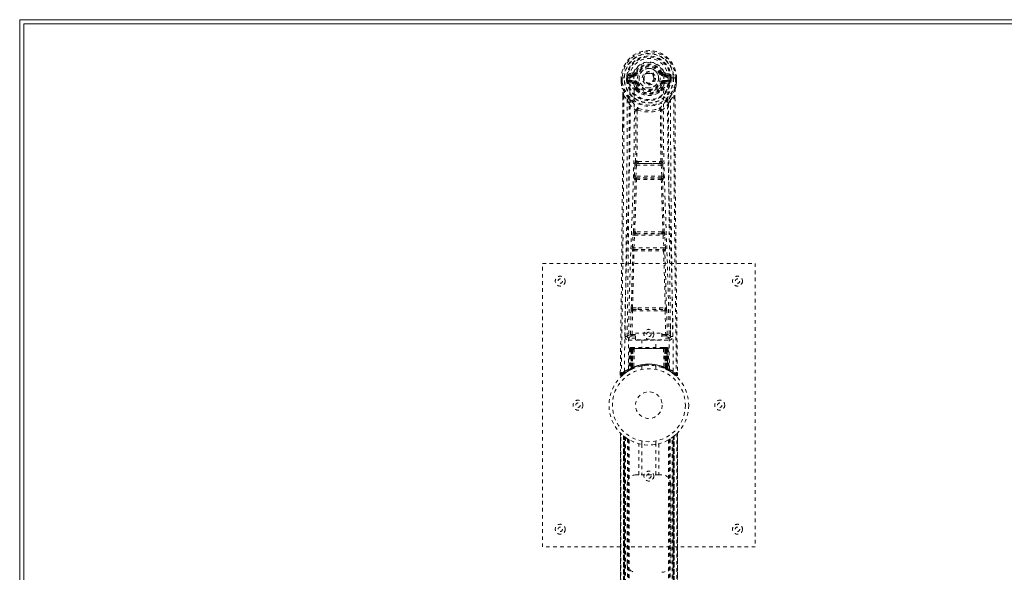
# Model space of a CAD drawing. Header units: inches. Extents: x 5 to 124, y 45 to 81.
# Tile 2 of 6: x 5 to 32, y 65 to 81. Entities that reach past the tile are written whole.
import ezdxf

# ---------------------------------------------------------------- set-up
doc = ezdxf.new("R2010")
doc.units = ezdxf.units.IN
doc.header["$MEASUREMENT"] = 0
doc.linetypes.add('SLD-Dashed', pattern=[0.075, 0.05, -0.025])
doc.linetypes.add('SLD-Solid', pattern=[0])

msp = doc.modelspace()

# ---------------------------------------------------------------- linework, layer by layer
at = {"color": 7, "linetype": 'SLD-Solid', "lineweight": 15}
for p, q in [((4.576, 44.886), (4.576, 80.636)), ((4.576, 80.636), (124.076, 80.636)), ((4.694, 80.518), (4.694, 45.004)), ((123.958, 80.518), (4.694, 80.518)), ((4.694, 45.004), (4.694, 80.518)), ((4.694, 80.518), (123.958, 80.518))]:
    msp.add_line(p, q, dxfattribs=at)
at = {"color": 7, "linetype": 'SLD-Dashed', "lineweight": 0}
for p, q in [((21.546, 78.995), (21.546, 78.879)), ((21.55, 78.995), (21.546, 78.995)), ((21.547, 78.996), (21.547, 78.879)), ((21.603, 78.995), (21.55, 78.995)), ((21.576, 78.993), (21.576, 78.879)), ((21.626, 78.994), (21.603, 78.995)), ((21.785, 78.994), (21.626, 78.994)), ((21.697, 78.921), (21.697, 78.992)), ((21.697, 78.921), (21.727, 78.923)), ((21.697, 78.921), (21.697, 78.921)), ((21.732, 78.992), (21.727, 78.992)), ((21.727, 78.992), (21.727, 78.923)), ((21.727, 78.922), (21.732, 78.903)), ((21.732, 78.913), (21.732, 78.992)), ((21.732, 78.903), (21.732, 78.913)), ((21.869, 79.136), (21.75, 79.112)), ((21.767, 78.924), (21.767, 78.894)), ((21.767, 78.924), (21.897, 78.924)), ((21.897, 78.869), (21.767, 78.894)), ((21.767, 78.894), (21.897, 78.894)), ((21.781, 79.076), (21.897, 79.097)), ((21.781, 79.076), (21.781, 79.046)), ((21.897, 79.076), (21.781, 79.076)), ((21.897, 79.046), (21.781, 79.046)), ((21.897, 79.097), (21.897, 79.076)), ((21.897, 79.046), (21.897, 79.076)), ((21.897, 78.924), (21.897, 78.894)), ((21.897, 78.869), (21.897, 78.894)), ((21.957, 79.14), (21.902, 79.163)), ((21.902, 79.03), (21.902, 79.032)), ((21.957, 79.14), (21.979, 79.131)), ((22.672, 79.131), (22.695, 79.14)), ((22.695, 79.14), (22.698, 79.133)), ((22.749, 79.032), (22.749, 79.03)), ((22.755, 79.097), (22.871, 79.076)), ((22.755, 79.097), (22.755, 79.076)), ((22.871, 79.076), (22.755, 79.076)), ((22.755, 79.046), (22.755, 79.076)), ((22.871, 79.046), (22.755, 79.046)), ((22.755, 78.924), (22.755, 78.894)), ((22.755, 78.924), (22.885, 78.924)), ((22.885, 78.894), (22.755, 78.869)), ((22.755, 78.869), (22.755, 78.894)), ((22.755, 78.894), (22.885, 78.894)), ((22.901, 79.112), (22.782, 79.136)), ((23.025, 78.994), (22.867, 78.994)), ((22.871, 79.046), (22.871, 79.076)), ((22.885, 78.894), (22.885, 78.924)), ((22.919, 78.992), (22.925, 78.992)), ((22.919, 78.913), (22.919, 78.992)), ((22.924, 78.922), (22.919, 78.903)), ((22.919, 78.903), (22.919, 78.913)), ((22.925, 78.923), (22.925, 78.992)), ((22.925, 78.923), (22.954, 78.921)), ((22.954, 78.992), (22.954, 78.921)), ((22.954, 78.992), (22.954, 78.992)), ((22.954, 78.921), (22.954, 78.921)), ((23.048, 78.995), (23.025, 78.994)), ((23.101, 78.995), (23.048, 78.995)), ((23.076, 78.879), (23.076, 78.993)), ((23.105, 78.995), (23.101, 78.995)), ((23.104, 78.879), (23.104, 78.996)), ((23.105, 78.995), (23.105, 78.879)), ((21.546, 78.879), (21.546, 78.874)), ((21.739, 78.877), (21.743, 78.872)), ((21.743, 78.872), (21.743, 78.872)), ((21.743, 78.872), (21.743, 78.872)), ((21.753, 78.861), (21.743, 78.872)), ((21.753, 78.861), (21.868, 78.84)), ((21.979, 78.84), (21.952, 78.828)), ((21.958, 78.679), (21.957, 78.697)), ((21.977, 78.633), (21.965, 78.65)), ((21.981, 78.703), (21.981, 78.685)), ((22.67, 78.685), (22.671, 78.703)), ((22.7, 78.828), (22.672, 78.84)), ((22.694, 78.679), (22.694, 78.697)), ((22.784, 78.84), (22.898, 78.861)), ((22.909, 78.872), (22.898, 78.861)), ((22.898, 78.861), (22.898, 78.861)), ((22.898, 78.861), (22.898, 78.861)), ((22.909, 78.872), (22.913, 78.877)), ((23.105, 78.874), (23.105, 78.879)), ((21.589, 78.494), (21.586, 77.57)), ((21.59, 77.569), (21.59, 78.493)), ((21.618, 78.492), (21.714, 78.377)), ((22.937, 78.377), (23.033, 78.492)), ((23.062, 78.44), (23.062, 78.493)), ((23.063, 78.494), (23.063, 78.44)), ((21.998, 78.075), (21.998, 78.075)), ((22.653, 78.075), (22.653, 78.075)), ((21.916, 76.221), (21.932, 76.539)), ((21.96, 76.219), (21.976, 76.536)), ((21.976, 76.536), (22.675, 76.536)), ((22.027, 76.635), (21.987, 76.634)), ((21.995, 76.581), (22.034, 76.581)), ((22.618, 76.581), (22.034, 76.581)), ((22.618, 76.581), (22.657, 76.581)), ((22.665, 76.634), (22.625, 76.635)), ((22.675, 76.536), (22.692, 76.219)), ((22.736, 76.221), (22.72, 76.539)), ((21.939, 76.127), (21.925, 76.132)), ((22.692, 76.219), (21.96, 76.219)), ((21.983, 76.17), (21.969, 76.174)), ((21.969, 76.174), (22.683, 76.174)), ((22.683, 76.174), (22.668, 76.17)), ((22.713, 76.127), (22.727, 76.132)), ((21.861, 74.204), (21.878, 74.556)), ((21.905, 74.202), (21.922, 74.554)), ((21.922, 74.554), (22.729, 74.554)), ((21.96, 74.651), (21.928, 74.65)), ((21.969, 74.599), (21.937, 74.599)), ((22.683, 74.599), (21.969, 74.599)), ((22.683, 74.599), (22.714, 74.599)), ((22.724, 74.65), (22.692, 74.651)), ((22.729, 74.554), (22.746, 74.202)), ((22.791, 74.204), (22.774, 74.556)), ((22.746, 74.202), (21.905, 74.202)), ((21.867, 74.114), (21.875, 74.11)), ((21.92, 74.153), (21.912, 74.157)), ((21.912, 74.157), (22.74, 74.157)), ((22.74, 74.157), (22.732, 74.153)), ((22.777, 74.11), (22.785, 74.114)), ((19.326, 65.761), (19.326, 73.761)), ((19.326, 73.761), (25.326, 73.761)), ((25.326, 73.761), (25.326, 65.761)), ((21.864, 72.504), (22.021, 72.51)), ((22.631, 72.51), (22.787, 72.504)), ((21.807, 71.759), (21.823, 72.42)), ((21.852, 71.758), (21.867, 72.419)), ((21.867, 72.419), (22.784, 72.419)), ((21.875, 72.46), (22.028, 72.462)), ((22.028, 72.462), (22.623, 72.462)), ((22.623, 72.462), (22.776, 72.46)), ((22.784, 72.419), (22.8, 71.758)), ((22.845, 71.759), (22.829, 72.42)), ((21.717, 71.991), (21.714, 71.704)), ((22.938, 71.704), (22.935, 71.991)), ((21.713, 71.701), (21.715, 71.693)), ((21.852, 71.713), (21.852, 71.758)), ((21.852, 71.758), (21.946, 71.758)), ((21.852, 71.713), (21.946, 71.713)), ((21.946, 71.789), (22.696, 71.789)), ((21.946, 71.609), (21.946, 71.789)), ((22.696, 71.789), (22.696, 71.609)), ((22.696, 71.758), (22.8, 71.758)), ((22.696, 71.713), (22.8, 71.713)), ((22.8, 71.713), (22.8, 71.758)), ((22.937, 71.693), (22.939, 71.701)), ((21.758, 71.656), (21.758, 71.595)), ((21.946, 71.656), (21.758, 71.656)), ((21.758, 71.595), (22.894, 71.595)), ((22.696, 71.609), (21.946, 71.609)), ((22.131, 71.609), (22.131, 71.386)), ((22.521, 71.386), (22.521, 71.609)), ((22.894, 71.656), (22.696, 71.656)), ((22.894, 71.595), (22.894, 71.656)), ((21.78, 71.357), (21.759, 70.752)), ((21.793, 71.357), (21.772, 70.76)), ((21.793, 71.357), (21.78, 71.357)), ((21.812, 71.357), (21.791, 70.771)), ((21.814, 71.361), (21.792, 70.767)), ((21.879, 71.357), (21.812, 71.357)), ((21.819, 71.357), (21.819, 70.801)), ((21.826, 71.357), (21.819, 71.357)), ((21.827, 71.386), (21.82, 71.386)), ((21.833, 71.386), (21.823, 71.386)), ((21.826, 71.357), (22.825, 71.357)), ((21.826, 70.804), (21.826, 71.357)), ((21.832, 70.807), (21.832, 71.357)), ((21.832, 71.357), (21.839, 71.357)), ((21.84, 71.386), (21.833, 71.386)), ((21.839, 71.357), (21.839, 70.81)), ((22.813, 71.357), (21.839, 71.357)), ((21.896, 71.386), (21.841, 71.386)), ((21.858, 71.386), (21.851, 71.386)), ((21.851, 71.357), (21.851, 70.816)), ((21.857, 71.357), (21.851, 71.357)), ((21.857, 71.357), (22.795, 71.357)), ((21.857, 70.818), (21.857, 71.357)), ((21.858, 71.386), (21.896, 71.386)), ((21.88, 71.357), (21.86, 70.807)), ((21.86, 70.806), (21.879, 71.357)), ((21.879, 71.357), (21.88, 71.357)), ((21.91, 71.357), (21.88, 71.357)), ((21.91, 71.357), (21.905, 70.836)), ((21.917, 71.386), (21.909, 71.386)), ((22.742, 71.357), (21.91, 71.357)), ((22.734, 71.386), (21.917, 71.386)), ((22.742, 71.386), (22.734, 71.386)), ((22.742, 71.357), (22.746, 70.836)), ((22.772, 71.357), (22.742, 71.357)), ((22.81, 71.386), (22.756, 71.386)), ((22.756, 71.386), (22.794, 71.386)), ((22.791, 70.807), (22.772, 71.357)), ((22.772, 71.357), (22.773, 71.357)), ((22.773, 71.357), (22.792, 70.806)), ((22.84, 71.357), (22.773, 71.357)), ((22.8, 71.386), (22.794, 71.386)), ((22.801, 71.357), (22.795, 71.357)), ((22.795, 71.357), (22.795, 70.818)), ((22.801, 70.816), (22.801, 71.357)), ((22.819, 71.386), (22.812, 71.386)), ((22.813, 70.81), (22.813, 71.357)), ((22.813, 71.357), (22.819, 71.357)), ((22.828, 71.386), (22.819, 71.386)), ((22.819, 71.357), (22.819, 70.807)), ((22.832, 71.386), (22.825, 71.386)), ((22.833, 71.357), (22.825, 71.357)), ((22.825, 71.357), (22.825, 70.804)), ((22.833, 70.801), (22.833, 71.357)), ((22.86, 70.767), (22.838, 71.361)), ((22.84, 71.357), (22.861, 70.771)), ((22.858, 71.357), (22.879, 70.76)), ((22.872, 71.357), (22.858, 71.357)), ((22.872, 71.357), (22.893, 70.752)), ((22.126, 70.869), (22.126, 70.772)), ((22.526, 70.772), (22.526, 70.869)), ((21.52, 70.687), (21.519, 70.62)), ((21.52, 70.687), (21.519, 70.62)), ((21.519, 70.62), (21.549, 70.62)), ((21.522, 70.683), (21.521, 70.62)), ((21.569, 70.599), (21.61, 70.633)), ((21.744, 70.727), (21.758, 70.735)), ((21.759, 70.752), (21.772, 70.76)), ((21.776, 70.746), (21.843, 70.78)), ((21.791, 70.771), (21.86, 70.806)), ((21.819, 70.801), (21.826, 70.804)), ((21.831, 70.775), (21.819, 70.801)), ((21.831, 70.775), (21.823, 70.77)), ((21.839, 70.778), (21.831, 70.775)), ((21.839, 70.81), (21.832, 70.807)), ((21.844, 70.781), (21.832, 70.807)), ((21.836, 70.777), (21.844, 70.781)), ((21.851, 70.784), (21.839, 70.81)), ((21.843, 70.78), (21.844, 70.78)), ((21.844, 70.78), (21.851, 70.784)), ((21.851, 70.816), (21.857, 70.818)), ((21.862, 70.789), (21.851, 70.816)), ((21.86, 70.807), (21.86, 70.806)), ((21.869, 70.792), (21.862, 70.789)), ((22.795, 70.818), (22.783, 70.792)), ((22.789, 70.789), (22.783, 70.792)), ((22.801, 70.816), (22.789, 70.789)), ((22.792, 70.806), (22.791, 70.807)), ((22.792, 70.806), (22.861, 70.771)), ((22.795, 70.818), (22.801, 70.816)), ((22.813, 70.81), (22.8, 70.784)), ((22.819, 70.807), (22.807, 70.781)), ((22.808, 70.78), (22.809, 70.78)), ((22.809, 70.78), (22.824, 70.772)), ((22.819, 70.807), (22.813, 70.81)), ((22.825, 70.804), (22.813, 70.778)), ((22.82, 70.775), (22.813, 70.778)), ((22.833, 70.801), (22.82, 70.775)), ((22.847, 70.761), (22.82, 70.775)), ((22.825, 70.804), (22.833, 70.801)), ((22.828, 70.77), (22.876, 70.746)), ((22.879, 70.76), (22.893, 70.752)), ((22.888, 70.74), (22.901, 70.732)), ((22.894, 70.735), (22.907, 70.727)), ((23.041, 70.633), (23.083, 70.599)), ((23.102, 70.62), (23.082, 70.597)), ((23.132, 70.62), (23.131, 70.687)), ((21.521, 68.977), (21.521, 56.546)), ((21.521, 56.547), (21.521, 68.975)), ((21.521, 68.975), (21.521, 68.975)), ((21.521, 68.975), (21.521, 56.548)), ((21.533, 56.559), (21.533, 68.963)), ((21.615, 68.889), (21.611, 68.893)), ((21.611, 56.63), (21.611, 68.893)), ((21.611, 68.893), (21.611, 56.63)), ((21.615, 68.889), (21.615, 56.634)), ((23.041, 68.893), (23.036, 68.889)), ((23.036, 56.634), (23.036, 68.889)), ((23.041, 68.893), (23.041, 56.63)), ((23.041, 56.63), (23.041, 68.893)), ((23.119, 68.963), (23.119, 56.559)), ((23.131, 56.546), (23.131, 68.977)), ((23.131, 68.975), (23.131, 56.547)), ((23.131, 56.548), (23.131, 68.975)), ((21.617, 68.888), (21.617, 56.635)), ((21.656, 68.858), (21.619, 68.886)), ((21.619, 56.637), (21.619, 68.886)), ((21.619, 68.886), (21.619, 56.637)), ((21.631, 56.646), (21.631, 68.876)), ((21.635, 56.65), (21.635, 68.873)), ((21.637, 68.872), (21.637, 56.651)), ((21.639, 68.87), (21.639, 56.653)), ((21.662, 68.853), (21.662, 56.669)), ((21.727, 68.809), (21.723, 68.812)), ((21.727, 68.809), (21.727, 56.714)), ((21.753, 68.793), (21.753, 56.729)), ((21.771, 68.783), (21.771, 56.74)), ((22.044, 67.796), (22.044, 68.672)), ((22.126, 68.75), (22.126, 68.654)), ((22.128, 68.654), (22.128, 67.796)), ((22.523, 67.796), (22.523, 68.654)), ((22.526, 68.654), (22.526, 68.75)), ((22.607, 68.672), (22.607, 67.796)), ((22.881, 68.783), (22.881, 56.74)), ((22.899, 68.793), (22.899, 56.729)), ((22.924, 68.809), (22.924, 56.714)), ((22.982, 56.675), (22.982, 68.847)), ((23.012, 56.653), (23.012, 68.87)), ((23.014, 56.651), (23.014, 68.872)), ((23.016, 68.873), (23.016, 56.65)), ((23.017, 68.874), (23.017, 56.649)), ((23.027, 56.641), (23.027, 68.881)), ((23.032, 68.886), (23.032, 56.637)), ((23.032, 56.637), (23.032, 68.886)), ((21.961, 67.796), (22.044, 67.796)), ((22.607, 67.796), (22.044, 67.796)), ((22.607, 67.796), (22.691, 67.796)), ((21.711, 65.296), (21.711, 67.546)), ((22.941, 67.546), (22.941, 65.296)), ((25.326, 65.761), (19.326, 65.761))]:
    msp.add_line(p, q, dxfattribs=at)
at = {"color": 7, "linetype": 'SLD-Dashed', "lineweight": 0, "flags": 128}
for points in [[(21.902, 79.032), (21.908, 79.109), (21.931, 79.183), (21.971, 79.252), (22.024, 79.312), (22.089, 79.36), (22.163, 79.396), (22.243, 79.418), (22.326, 79.426), (22.409, 79.418), (22.488, 79.396), (22.562, 79.36), (22.628, 79.312), (22.681, 79.252), (22.72, 79.183), (22.743, 79.109), (22.749, 79.032)], [(21.546, 78.995), (21.546, 78.995), (21.547, 78.995), (21.548, 78.994)], [(21.638, 70.714), (21.646, 71.761), (21.665, 72.806), (21.694, 73.848), (21.729, 74.886), (21.764, 75.92), (21.789, 76.949), (21.797, 77.974), (21.785, 78.994)], [(21.727, 78.922), (21.727, 78.923), (21.727, 78.923)], [(21.732, 78.913), (21.749, 78.922), (21.767, 78.924)], [(21.781, 79.046), (21.757, 79.051), (21.738, 79.064)], [(21.747, 70.769), (21.756, 71.814), (21.777, 72.857), (21.809, 73.896), (21.846, 74.932), (21.883, 75.963), (21.909, 76.99), (21.917, 78.012), (21.903, 79.029)], [(21.897, 79.097), (21.934, 79.111), (21.948, 79.124)], [(21.948, 79.124), (21.953, 79.132), (21.957, 79.14)], [(22.007, 79.119), (22.001, 79.121), (21.996, 79.124), (21.992, 79.126), (21.988, 79.127), (21.984, 79.129), (21.981, 79.13), (21.98, 79.131), (21.979, 79.131)], [(22.645, 79.119), (22.65, 79.121), (22.655, 79.124), (22.66, 79.126), (22.664, 79.127), (22.668, 79.129), (22.67, 79.13), (22.672, 79.131), (22.672, 79.131)], [(22.905, 70.769), (22.896, 71.814), (22.874, 72.857), (22.843, 73.897), (22.805, 74.932), (22.769, 75.964), (22.743, 76.99), (22.735, 78.012), (22.749, 79.029)], [(23.014, 70.714), (23.006, 71.761), (22.987, 72.806), (22.957, 73.848), (22.922, 74.886), (22.888, 75.92), (22.863, 76.949), (22.854, 77.974), (22.867, 78.994)], [(22.914, 79.064), (22.894, 79.051), (22.871, 79.046)], [(22.885, 78.924), (22.903, 78.922), (22.919, 78.913)], [(22.925, 78.923), (22.925, 78.922), (22.924, 78.922)], [(22.925, 78.992), (22.928, 78.992), (22.935, 78.992), (22.944, 78.992), (22.954, 78.992)], [(23.104, 78.994), (23.105, 78.994), (23.106, 78.995), (23.105, 78.995)], [(21.546, 78.879), (21.559, 78.782), (21.575, 78.705)], [(21.546, 78.874), (21.547, 78.875), (21.549, 78.875), (21.552, 78.875), (21.556, 78.876), (21.56, 78.876), (21.565, 78.877), (21.57, 78.878), (21.576, 78.879)], [(21.548, 78.879), (21.547, 78.879), (21.546, 78.879), (21.546, 78.879)], [(21.546, 78.874), (21.558, 78.784), (21.577, 78.694)], [(21.576, 78.879), (21.569, 78.879), (21.563, 78.879), (21.558, 78.879), (21.553, 78.879), (21.549, 78.879), (21.548, 78.879)], [(21.575, 78.705), (21.575, 78.699), (21.577, 78.694)], [(21.757, 78.416), (21.656, 78.54), (21.577, 78.694)], [(21.895, 78.818), (21.882, 78.835), (21.868, 78.84)], [(21.957, 78.697), (21.925, 78.75), (21.895, 78.818)], [(21.952, 78.828), (21.979, 78.765), (22.009, 78.716)], [(21.977, 78.633), (22.051, 78.575), (22.108, 78.546)], [(22.007, 78.851), (22.001, 78.849), (21.996, 78.847), (21.992, 78.845), (21.988, 78.843), (21.984, 78.842), (21.981, 78.841), (21.98, 78.84), (21.979, 78.84)], [(22.543, 78.546), (22.601, 78.575), (22.675, 78.633)], [(22.642, 78.716), (22.672, 78.765), (22.7, 78.828)], [(22.645, 78.851), (22.65, 78.849), (22.655, 78.847), (22.66, 78.845), (22.664, 78.843), (22.668, 78.842), (22.67, 78.841), (22.672, 78.84), (22.672, 78.84)], [(22.694, 78.697), (22.727, 78.75), (22.757, 78.818)], [(22.757, 78.818), (22.77, 78.835), (22.784, 78.84)], [(22.895, 78.416), (22.996, 78.54), (23.075, 78.694)], [(23.075, 78.694), (23.092, 78.774), (23.105, 78.874)], [(23.075, 78.694), (23.076, 78.699), (23.077, 78.705)], [(23.105, 78.874), (23.104, 78.875), (23.102, 78.875), (23.1, 78.875), (23.096, 78.876), (23.091, 78.876), (23.087, 78.877), (23.081, 78.878), (23.076, 78.879)], [(23.104, 78.879), (23.102, 78.879), (23.099, 78.879), (23.094, 78.879), (23.088, 78.879), (23.082, 78.879), (23.076, 78.879)], [(23.105, 78.879), (23.093, 78.782), (23.077, 78.705)], [(23.105, 78.879), (23.106, 78.879), (23.105, 78.879), (23.104, 78.879)], [(21.618, 78.492), (21.617, 77.027), (21.608, 75.555), (21.593, 74.107), (21.591, 73.886), (21.588, 73.657), (21.585, 73.453), (21.583, 73.255), (21.58, 73.039), (21.578, 72.889), (21.576, 72.732), (21.574, 72.576), (21.573, 72.458), (21.571, 72.319), (21.569, 72.156), (21.565, 71.824), (21.562, 71.62), (21.559, 71.365), (21.555, 71.104), (21.552, 70.855), (21.549, 70.62)], [(21.589, 78.494), (21.588, 78.494), (21.589, 78.493), (21.592, 78.493), (21.595, 78.493), (21.6, 78.493), (21.606, 78.492), (21.612, 78.492), (21.618, 78.492)], [(21.714, 78.377), (21.714, 77.857), (21.712, 77.324), (21.71, 76.778), (21.706, 76.264), (21.702, 75.734), (21.697, 75.182), (21.691, 74.693), (21.688, 74.435), (21.685, 74.162), (21.681, 73.874), (21.678, 73.57), (21.674, 73.294), (21.671, 73.054), (21.668, 72.862), (21.666, 72.648), (21.662, 72.407), (21.659, 72.181), (21.657, 71.989), (21.655, 71.829), (21.653, 71.702)], [(22.999, 71.702), (22.997, 71.837), (22.994, 72.01), (22.992, 72.218), (22.988, 72.464), (22.985, 72.713), (22.982, 72.932), (22.98, 73.086), (22.978, 73.223), (22.977, 73.345), (22.975, 73.5), (22.973, 73.663), (22.971, 73.82), (22.961, 74.633), (22.952, 75.451), (22.944, 76.424), (22.939, 77.413), (22.937, 78.377)], [(23.033, 78.492), (23.039, 78.492), (23.045, 78.492), (23.051, 78.493), (23.056, 78.493), (23.06, 78.493), (23.062, 78.493), (23.063, 78.494), (23.063, 78.494)], [(23.033, 78.492), (23.035, 77.029), (23.044, 75.555), (23.058, 74.107), (23.061, 73.86), (23.064, 73.602), (23.067, 73.387), (23.07, 73.158), (23.073, 72.908), (23.076, 72.636), (23.079, 72.419), (23.083, 72.156), (23.087, 71.832), (23.09, 71.622), (23.093, 71.363), (23.096, 71.101), (23.099, 70.853), (23.102, 70.62)], [(23.063, 78.44), (23.071, 75.871), (23.099, 73.246), (23.132, 70.62)], [(21.774, 78.264), (21.86, 78.163), (21.96, 78.075)], [(21.852, 78.328), (21.861, 78.319), (21.866, 78.313)], [(21.951, 76.628), (21.961, 77.349), (21.962, 78.067)], [(22.008, 78.086), (22.003, 78.095), (21.996, 78.101), (21.988, 78.104), (21.98, 78.104), (21.973, 78.101), (21.967, 78.094), (21.962, 78.086), (21.96, 78.075)], [(21.998, 78.075), (21.997, 77.356), (21.987, 76.634)], [(22.691, 78.075), (22.689, 78.086), (22.685, 78.094), (22.679, 78.101), (22.671, 78.104), (22.663, 78.104), (22.655, 78.101), (22.648, 78.095), (22.643, 78.086)], [(22.665, 76.634), (22.654, 77.356), (22.653, 78.075)], [(22.701, 76.628), (22.69, 77.349), (22.689, 78.067)], [(22.691, 78.075), (22.792, 78.163), (22.878, 78.264)], [(22.785, 78.313), (22.79, 78.319), (22.8, 78.328)], [(21.586, 77.57), (21.58, 75.871), (21.553, 73.246), (21.52, 70.687)], [(21.932, 76.539), (21.937, 76.539), (21.947, 76.538), (21.961, 76.537), (21.976, 76.536)], [(21.995, 76.581), (21.994, 76.581), (21.992, 76.579), (21.989, 76.576), (21.984, 76.567), (21.979, 76.553), (21.976, 76.536)], [(22.027, 76.635), (22.326, 76.636), (22.625, 76.635)], [(22.034, 76.581), (22.326, 76.583), (22.618, 76.581)], [(22.675, 76.536), (22.69, 76.537), (22.704, 76.538), (22.714, 76.539), (22.72, 76.539)], [(21.893, 74.646), (21.917, 75.388), (21.939, 76.127)], [(21.916, 76.221), (21.921, 76.221), (21.931, 76.221), (21.945, 76.22), (21.96, 76.219)], [(21.928, 74.65), (21.952, 75.393), (21.975, 76.133)], [(21.969, 76.174), (21.964, 76.178), (21.961, 76.188), (21.96, 76.195), (21.959, 76.202), (21.959, 76.21), (21.96, 76.219)], [(22.677, 76.133), (22.699, 75.393), (22.724, 74.65)], [(22.692, 76.219), (22.692, 76.21), (22.692, 76.202), (22.692, 76.195), (22.691, 76.188), (22.687, 76.178), (22.683, 76.174)], [(22.692, 76.219), (22.707, 76.22), (22.721, 76.221), (22.731, 76.221), (22.736, 76.221)], [(22.759, 74.646), (22.734, 75.388), (22.713, 76.127)], [(21.878, 74.556), (21.88, 74.588), (21.88, 74.591)], [(21.878, 74.556), (21.882, 74.556), (21.893, 74.556), (21.907, 74.555), (21.922, 74.554)], [(22.729, 74.554), (22.745, 74.555), (22.759, 74.556), (22.769, 74.556), (22.774, 74.556)], [(22.774, 74.556), (22.772, 74.588), (22.771, 74.591)], [(21.861, 74.204), (21.865, 74.203), (21.876, 74.203), (21.89, 74.202), (21.905, 74.202)], [(22.746, 74.202), (22.762, 74.202), (22.776, 74.203), (22.786, 74.203), (22.791, 74.204)], [(21.831, 72.502), (21.851, 73.307), (21.875, 74.11)], [(21.865, 72.504), (21.885, 73.31), (21.909, 74.114)], [(22.742, 74.114), (22.767, 73.31), (22.787, 72.504)], [(22.82, 72.502), (22.801, 73.307), (22.777, 74.11)], [(22.021, 72.51), (22.326, 72.51), (22.631, 72.51)], [(21.823, 72.42), (21.827, 72.42), (21.838, 72.42), (21.852, 72.419), (21.867, 72.419)], [(22.028, 72.462), (22.326, 72.462), (22.623, 72.462)], [(22.784, 72.419), (22.8, 72.419), (22.814, 72.42), (22.824, 72.42), (22.829, 72.42)], [(21.807, 71.759), (21.738, 71.73), (21.713, 71.701)], [(21.758, 71.656), (21.782, 71.684), (21.852, 71.713)], [(21.807, 71.759), (21.812, 71.759), (21.822, 71.758), (21.836, 71.758), (21.852, 71.758)], [(22.8, 71.758), (22.816, 71.758), (22.83, 71.758), (22.84, 71.759), (22.845, 71.759)], [(22.8, 71.713), (22.869, 71.684), (22.894, 71.656)], [(22.939, 71.701), (22.914, 71.73), (22.845, 71.759)], [(21.78, 71.357), (21.783, 71.357), (21.791, 71.357), (21.804, 71.357), (21.819, 71.357)], [(21.832, 71.357), (21.818, 71.357), (21.805, 71.357), (21.797, 71.357), (21.793, 71.357)], [(21.812, 71.357), (21.812, 71.357), (21.814, 71.357), (21.817, 71.357), (21.822, 71.357), (21.828, 71.357), (21.835, 71.357), (21.843, 71.357), (21.851, 71.357)], [(22.801, 71.357), (22.809, 71.357), (22.816, 71.357), (22.823, 71.357), (22.83, 71.357), (22.834, 71.357), (22.838, 71.357), (22.84, 71.357), (22.84, 71.357)], [(22.811, 71.386), (22.81, 71.386), (22.809, 71.386)], [(22.858, 71.357), (22.855, 71.357), (22.846, 71.357), (22.834, 71.357), (22.819, 71.357)], [(22.833, 71.357), (22.848, 71.357), (22.86, 71.357), (22.869, 71.357), (22.872, 71.357)], [(22.84, 71.357), (22.839, 71.364), (22.838, 71.366)], [(22.128, 70.869), (22.127, 70.869), (22.145, 70.872), (22.183, 70.877), (22.237, 70.883), (22.302, 70.886), (22.326, 70.886)], [(21.522, 70.62), (21.524, 70.612), (21.528, 70.605), (21.533, 70.598), (21.539, 70.593), (21.546, 70.591), (21.554, 70.59), (21.561, 70.592), (21.567, 70.596)], [(21.569, 70.597), (21.602, 70.626), (21.61, 70.632)], [(21.687, 70.689), (21.735, 70.722), (21.78, 70.747)], [(21.826, 70.804), (21.831, 70.794), (21.835, 70.786), (21.838, 70.78), (21.839, 70.778)], [(21.857, 70.818), (21.862, 70.808), (21.865, 70.8), (21.868, 70.794), (21.869, 70.792)], [(22.862, 70.763), (22.861, 70.769), (22.861, 70.771)], [(22.877, 70.745), (22.917, 70.722), (22.965, 70.69)], [(22.899, 70.735), (22.893, 70.746), (22.888, 70.759)], [(23.084, 70.6), (23.091, 70.596), (23.099, 70.594), (23.107, 70.593), (23.115, 70.595), (23.122, 70.598), (23.127, 70.603), (23.131, 70.61), (23.132, 70.618)], [(23.132, 70.62), (23.132, 70.621), (23.13, 70.62), (23.124, 70.62), (23.114, 70.62), (23.108, 70.62), (23.102, 70.62)], [(21.631, 68.876), (21.62, 68.885), (21.615, 68.889)], [(22.132, 68.653), (22.13, 68.654), (22.128, 68.654)], [(22.523, 68.654), (22.512, 68.652), (22.504, 68.651)]]:
    msp.add_lwpolyline(points, dxfattribs=at)
at = {"color": 7, "linetype": 'SLD-Dashed', "lineweight": 0}
for centre, radius in [((22.326, 78.985), 0.7), ((22.326, 78.985), 0.69), ((22.326, 78.985), 0.623), ((22.326, 78.985), 0.32), ((22.326, 78.985), 0.275), ((22.326, 78.985), 0.187), ((22.326, 78.985), 0.156), ((22.326, 78.985), 0.142), ((22.326, 78.985), 0.139), ((22.326, 78.985), 0.138), ((19.826, 73.261), 0.14), ((24.826, 73.261), 0.14), ((19.826, 73.261), 0.0625), ((24.826, 73.261), 0.0625), ((22.326, 71.761), 0.14), ((22.326, 71.761), 0.0625), ((22.326, 69.761), 1.125), ((22.326, 69.761), 1.03), ((22.326, 69.761), 0.376), ((20.326, 69.761), 0.14), ((20.326, 69.761), 0.0625), ((24.326, 69.761), 0.141), ((24.326, 69.761), 0.0625), ((22.326, 67.761), 0.14), ((22.326, 67.761), 0.0625), ((19.826, 66.261), 0.141), ((24.826, 66.261), 0.141), ((19.826, 66.261), 0.0625), ((24.826, 66.261), 0.0625)]:
    msp.add_circle(centre, radius, dxfattribs=at)
for centre, radius, start, end in [((22.326, 78.985), 0.78, 0.7166, 179.2834), ((22.326, 78.985), 0.78, 360, 179.3038), ((22.326, 78.985), 0.75, 0.5684, 179.4316), ((22.326, 78.985), 0.629, 0.6525, 179.3475), ((22.326, 78.985), 0.599, 0.6527, 179.3473), ((22.326, 79), 0.541, 359.35, 180.65), ((22.326, 78.985), 0.459, 22.774, 157.226), ((22.326, 78.985), 0.4, 22.774, 157.226), ((22.326, 78.985), 0.376, 22.774, 157.226), ((22.326, 78.985), 0.346, 22.7742, 157.2258), ((22.326, 78.985), 0.275, 82.5722, 262.572), ((22.326, 78.985), 0.275, 262.5719, 82.5723), ((21.594, 79.52), 0.528, 264.949, 268.0319), ((21.724, 80.042), 1.05, 268.54, 270.1579), ((22.326, 78.985), 0.632, 185.8273, 354.1727), ((22.326, 78.985), 0.602, 186.0327, 353.9673), ((22.326, 78.985), 0.593, 172.3909, 179.3289), ((21.818, 78.91), 0.0861, 184.5453, 202.718), ((21.942, 79.036), 0.206, 158.3414, 172.337), ((21.767, 78.864), 0.0306, 89.0625, 154.5831), ((21.78, 79.106), 0.0299, 167.8835, 271.9605), ((21.904, 78.808), 0.221, 90.3108, 122.5181), ((21.898, 79.127), 0.0301, 162.3552, 268.5779), ((21.86, 79.18), 0.0454, 281.2503, 337.5687), ((21.897, 79.165), 0.089, 270, 337.226), ((21.897, 79.165), 0.119, 270.0001, 337.2286), ((21.897, 78.805), 0.119, 22.7726, 89.9996), ((21.897, 78.805), 0.089, 22.774, 90), ((22.755, 79.165), 0.119, 202.7714, 270.0021), ((22.755, 78.805), 0.119, 89.9981, 157.2274), ((22.755, 79.165), 0.089, 202.774, 270), ((22.755, 78.805), 0.089, 90, 157.226), ((23.293, 77.792), 1.475, 111.621, 113.9255), ((22.761, 79.168), 0.0715, 209.6315, 265.208), ((22.791, 79.181), 0.0454, 202.4773, 258.6957), ((22.744, 78.797), 0.233, 58.0374, 88.5937), ((22.754, 79.127), 0.0301, 271.4231, 17.6529), ((22.872, 79.106), 0.0299, 268.0521, 12.1038), ((22.885, 78.864), 0.0306, 25.4334, 90.921), ((22.71, 79.036), 0.206, 7.6566, 21.6546), ((22.804, 78.917), 0.116, 339.65, 353.1059), ((22.326, 78.985), 0.593, 0.6711, 7.6091), ((23.061, 79.483), 0.49, 271.72, 275.0355), ((21.576, 78.879), 0.03, 180.0028, 185.051), ((22.326, 78.985), 0.787, 188.0937, 351.9063), ((20.403, 78.524), 1.186, 358.5665, 8.7953), ((22.326, 78.985), 0.758, 188.0937, 351.9063), ((18.101, 77.876), 3.571, 9.944, 13.2509), ((22.196, 79.082), 0.499, 204.8888, 243.9928), ((22.134, 79.083), 0.441, 210.2271, 246.4263), ((21.898, 78.84), 0.0299, 91.0947, 178.7769), ((21.926, 78.812), 0.031, 31.5691, 169.9045), ((21.891, 78.805), 0.0649, 21.3162, 85.0774), ((21.988, 78.694), 0.0305, 44.5485, 174.2866), ((21.979, 78.657), 0.0459, 88.303, 118.8688), ((21.98, 78.639), 0.046, 88.2957, 118.8062), ((22.002, 78.675), 0.0449, 175.1051, 213.9357), ((22.016, 78.63), 0.0396, 127.1287, 174.8248), ((22.326, 78.985), 0.376, 202.774, 337.226), ((22.008, 78.681), 0.0347, 87.2676, 140.6053), ((22.326, 78.997), 0.453, 220.4509, 319.5491), ((22.014, 78.686), 0.033, 181.8928, 228.3666), ((22.326, 79.025), 0.494, 227.4888, 312.5112), ((22.326, 78.985), 0.346, 202.7739, 337.2261), ((22.326, 78.979), 0.411, 219.7061, 320.2939), ((22.664, 78.694), 0.0305, 5.7252, 135.443), ((22.644, 78.681), 0.0348, 39.408, 92.7261), ((22.637, 78.686), 0.033, 311.6151, 358.1255), ((22.635, 78.63), 0.0396, 5.1641, 52.8823), ((22.672, 78.639), 0.046, 61.2037, 91.6998), ((22.672, 78.657), 0.0459, 61.1403, 91.6879), ((22.462, 79.076), 0.492, 295.7077, 335.4797), ((22.631, 78.678), 0.0626, 314.0863, 0.8728), ((22.517, 79.083), 0.441, 293.5947, 329.7422), ((22.76, 78.805), 0.0649, 94.9215, 158.6803), ((22.726, 78.812), 0.031, 10.1791, 148.3474), ((22.754, 78.84), 0.0299, 1.1651, 88.954), ((26.544, 77.877), 3.564, 166.7461, 170.0588), ((24.25, 78.524), 1.188, 171.2129, 181.4253), ((22.048, 78.058), 0.461, 129.1793, 136.3318), ((16.938, 75.802), 5.426, 26.9763, 28.324), ((23.307, 79.994), 2.212, 225.5076, 228.8684), ((22.326, 78.966), 0.473, 242.6135, 297.3865), ((21.341, 79.998), 2.217, 311.1372, 314.4896), ((27.665, 75.828), 5.371, 151.6672, 153.0288), ((22.603, 78.058), 0.462, 43.6739, 50.8162), ((-477.864, 79.583), 499.639, 359.09615, 359.84874), ((21.834, 78.261), 0.0608, 58.0023, 177.4263), ((22.598, 78.825), 0.893, 214.9895, 231.1464), ((22.021, 78.071), 0.0608, 73.7771, 175.9538), ((21.949, 78.068), 0.0133, 356.8072, 33.9213), ((21.995, 78.004), 0.0709, 87.2921, 117.2728), ((22.011, 78.073), 0.0128, 102.3402, 173.3452), ((22.08, 78.069), 0.0738, 124.9841, 166.7584), ((22.326, 78.998), 0.966, 250.8189, 289.1817), ((22.326, 78.923), 0.844, 250.0604, 289.9396), ((22.054, 78.825), 0.893, 308.8526, 325.0115), ((22.631, 78.071), 0.0608, 4.0444, 106.2247), ((22.571, 78.069), 0.0738, 13.2478, 55.0182), ((22.641, 78.073), 0.0128, 6.6159, 77.672), ((22.657, 78.004), 0.0709, 62.7181, 92.7135), ((22.702, 78.068), 0.0134, 146.143, 183.2374), ((22.817, 78.261), 0.0608, 2.5689, 122.0026), ((522.379, 79.582), 499.503, 180.1512, 180.90399), ((22.113, 76.548), 0.181, 153.5386, 182.7711), ((21.981, 76.561), 0.0735, 85.5145, 114.1471), ((21.996, 76.627), 0.0457, 178.2662, 268.1529), ((22.09, 76.623), 0.103, 173.8437, 204.0489), ((22.126, 76.621), 0.1, 172.2207, 203.4852), ((22.525, 76.621), 0.101, 336.5274, 7.7666), ((22.562, 76.623), 0.104, 335.9767, 6.1307), ((22.655, 76.627), 0.0457, 271.8479, 1.739), ((22.618, 76.539), 0.0575, 357.8178, 47.5927), ((22.671, 76.562), 0.073, 65.7469, 94.5941), ((22.539, 76.548), 0.181, 357.2117, 26.4752), ((22.076, 76.192), 0.163, 169.7793, 201.8704), ((21.97, 76.129), 0.0451, 90.8608, 176.777), ((21.984, 76.124), 0.0451, 90.8957, 176.6072), ((21.968, 76.058), 0.0749, 85.0973, 112.9458), ((22.032, 76.139), 0.0574, 147.4963, 185.9281), ((22.326, 113.505), 37.374, 269.4617, 270.5381), ((22.326, 108.753), 32.585, 269.3979, 270.6021), ((22.668, 76.124), 0.0451, 3.3963, 89.1008), ((22.619, 76.139), 0.0579, 354.2308, 32.3309), ((22.683, 76.058), 0.0751, 67.0796, 94.8866), ((22.682, 76.129), 0.0451, 3.2328, 89.1355), ((22.575, 76.192), 0.163, 338.1284, 10.2221), ((22.016, 74.589), 0.136, 155.3347, 179.2496), ((21.92, 74.566), 0.0843, 84.8667, 108.805), ((21.938, 74.644), 0.0448, 177.9251, 222.9155), ((21.937, 74.641), 0.0424, 220.4448, 270.4155), ((21.99, 74.556), 0.068, 141.1187, 181.6196), ((22.014, 74.64), 0.0869, 173.4508, 208.3437), ((22.04, 74.638), 0.0814, 171.2335, 208.6978), ((22.326, 41.871), 32.782, 89.3605, 90.6395), ((22.326, 41.245), 33.356, 89.387, 90.613), ((22.611, 74.638), 0.0814, 331.3036, 8.7549), ((22.638, 74.64), 0.0868, 331.6279, 6.5678), ((22.713, 74.644), 0.0455, 271.2469, 1.8331), ((22.661, 74.556), 0.068, 358.3719, 38.8997), ((22.732, 74.567), 0.0837, 71.1218, 95.2107), ((22.636, 74.589), 0.136, 0.7077, 24.7181), ((22.067, 74.173), 0.209, 171.5871, 196.4928), ((21.959, 74.186), 0.0563, 164.2576, 211.7697), ((22.692, 74.186), 0.0563, 328.2465, 15.738), ((22.584, 74.173), 0.209, 343.5096, 8.4106), ((21.912, 74.111), 0.0451, 90.5914, 177.0791), ((21.92, 74.108), 0.0451, 90.6213, 177.0132), ((21.902, 74.024), 0.0908, 85.142, 107.0336), ((21.964, 74.121), 0.0546, 143.5233, 186.9813), ((22.326, 110.76), 36.649, 269.349, 270.651), ((22.326, 106.965), 32.814, 269.2909, 270.7091), ((22.731, 74.108), 0.0451, 2.9934, 89.3781), ((22.688, 74.121), 0.055, 353.1648, 36.3307), ((22.74, 74.111), 0.0451, 2.9209, 89.4025), ((22.75, 74.023), 0.0909, 72.9931, 94.8452), ((22.224, 72.419), 0.401, 168.1444, 179.9212), ((21.857, 72.365), 0.139, 86.8578, 100.619), ((21.877, 72.505), 0.0456, 184.1757, 268.2467), ((21.975, 72.508), 0.111, 181.7987, 205.6532), ((22.109, 72.499), 0.0888, 172.3583, 204.3972), ((22.543, 72.499), 0.0889, 335.6073, 7.6263), ((22.678, 72.507), 0.11, 334.2179, 358.3416), ((22.775, 72.505), 0.0456, 271.7527, 355.831), ((22.795, 72.364), 0.141, 79.4607, 93.0625), ((22.428, 72.419), 0.401, 0.0761, 11.8418), ((21.972, 72.419), 0.105, 157.5281, 180.365), ((22.679, 72.419), 0.105, 359.635, 22.4719), ((21.689, 73.295), 1.594, 268.7133, 270.8698), ((21.758, 71.7), 0.105, 179.2621, 269.9954), ((21.757, 71.698), 0.0423, 186.5666, 271.964), ((21.852, 71.758), 0.0451, 179.0307, 269.5717), ((22.799, 71.758), 0.0451, 270.4333, 0.8952), ((22.894, 71.7), 0.105, 270.0046, 0.7379), ((22.895, 71.698), 0.0423, 268.0483, 353.4211), ((22.963, 73.304), 1.602, 269.1358, 271.281), ((21.81, 71.356), 0.03, 90.012, 177.9987), ((21.841, 71.314), 0.0742, 106.7371, 144.0537), ((21.823, 71.356), 0.03, 90.0314, 178.033), ((21.838, 71.221), 0.163, 91.7059, 100.6265), ((21.846, 71.351), 0.0356, 82.0608, 170.2994), ((21.841, 71.356), 0.03, 90.069, 178.0583), ((22.238, 71.365), 0.412, 176.9624, 180.9945), ((22.434, 71.363), 0.602, 177.9974, 180.5687), ((22.263, 71.364), 0.424, 177.0503, 180.9624), ((22.294, 71.364), 0.443, 177.1693, 180.9176), ((22.3, 71.364), 0.443, 177.1693, 180.9176), ((21.909, 71.356), 0.0299, 90.1892, 178.1992), ((21.909, 71.356), 0.0299, 90.1893, 178.2081), ((21.946, 71.364), 0.0368, 141.8534, 189.6768), ((22.707, 71.364), 0.0354, 349.2727, 39.2146), ((22.742, 71.356), 0.0299, 1.8008, 89.8108), ((22.743, 71.356), 0.0299, 1.797, 89.8145), ((22.35, 71.365), 0.444, 359.0707, 2.8053), ((22.352, 71.364), 0.448, 359.1065, 2.8066), ((22.81, 71.356), 0.03, 1.9237, 89.94), ((22.384, 71.364), 0.429, 359.0502, 2.9186), ((22.814, 71.218), 0.166, 79.6052, 88.3381), ((22.248, 71.364), 0.571, 359.3625, 2.0713), ((22.411, 71.364), 0.415, 359.0299, 3.0317), ((22.828, 71.356), 0.03, 1.9618, 89.9737), ((22.811, 71.314), 0.0742, 35.942, 73.2672), ((22.842, 71.356), 0.03, 2.0013, 89.988), ((22.326, 69.761), 1.158, 47.8705, 132.129), ((22.326, 69.73), 1.19, 60.8886, 119.1114), ((22.326, 69.761), 1.127, 60.489, 119.511), ((22.326, 69.762), 1.155, 64.3787, 115.6213), ((22.326, 69.763), 1.155, 65.0795, 114.9205), ((22.326, 69.763), 1.155, 66.06, 113.94), ((22.28, 70.213), 0.727, 120.9957, 125.2248), ((22.326, 69.798), 1.12, 67.9469, 112.0531), ((21.876, 70.818), 0.0345, 344.841, 31.0325), ((22.776, 70.818), 0.0346, 149.0211, 195.1054), ((22.37, 70.209), 0.731, 54.7902, 58.9948), ((22.325, 69.72), 1.209, 124.6689, 131.8409), ((21.549, 70.62), 0.03, 179.2808, 312.1366), ((21.619, 70.663), 0.0819, 211.6847, 232.7636), ((22.322, 69.766), 1.121, 124.6308, 132.084), ((22.313, 69.522), 1.37, 114.4304, 119.5492), ((21.668, 70.714), 0.03, 180.172, 304.0663), ((22.326, 69.762), 1.127, 119.5097, 124.6488), ((21.729, 70.753), 0.03, 301.044, 358.0135), ((21.788, 70.782), 0.0429, 196.9643, 245.8458), ((21.743, 70.761), 0.0299, 300.28, 358.092), ((22.306, 69.796), 1.088, 118.627, 120.2748), ((22.304, 70.142), 0.818, 126.3557, 131.7508), ((22.299, 70.151), 0.805, 125.478, 130.8822), ((21.776, 70.903), 0.138, 269.416, 293.4605), ((22.339, 69.736), 1.156, 114.3249, 119.1337), ((21.761, 70.772), 0.0299, 299.2084, 358.2089), ((21.763, 70.77), 0.0273, 297.6387, 2.3056), ((22.305, 70.15), 0.806, 124.3189, 129.6158), ((21.83, 70.807), 0.0297, 295.496, 358.5016), ((21.831, 70.807), 0.0297, 295.4271, 358.5191), ((22.332, 69.773), 1.114, 60.774, 65.7649), ((22.821, 70.807), 0.0297, 181.4607, 244.5809), ((22.822, 70.807), 0.0297, 181.4895, 244.5129), ((22.346, 70.149), 0.807, 50.386, 55.6792), ((22.327, 69.764), 1.124, 59.7322, 64.7323), ((22.35, 70.148), 0.809, 49.1315, 54.5082), ((22.315, 69.738), 1.155, 59.9641, 64.0313), ((22.341, 70.132), 0.83, 48.2891, 53.6089), ((22.89, 70.772), 0.0299, 181.8164, 240.7663), ((22.891, 70.772), 0.03, 196.8632, 241.2905), ((22.909, 70.761), 0.0299, 181.908, 239.72), ((22.864, 70.782), 0.0429, 294.1708, 343.0305), ((22.327, 69.763), 1.125, 55.3459, 60.4927), ((22.943, 70.789), 0.0714, 211.6397, 238.9303), ((22.345, 69.794), 1.09, 58.9371, 59.8499), ((22.923, 70.753), 0.03, 181.9682, 238.9582), ((22.339, 69.524), 1.368, 60.4477, 65.5727), ((22.984, 70.714), 0.03, 235.9289, 359.8328), ((22.329, 69.766), 1.122, 47.902, 55.3687), ((22.324, 69.716), 1.213, 48.1747, 55.3223), ((23.102, 70.62), 0.03, 227.8622, 0.7184), ((22.359, 69.794), 1.172, 224.3203, 225.1577), ((22.348, 69.736), 1.091, 307.6124, 315.7648), ((22.357, 69.723), 1.075, 307.8859, 309.4982), ((22.284, 69.708), 1.058, 231.0627, 232.4412), ((22.326, 69.761), 1.125, 232.2637, 239.3842), ((22.319, 69.749), 1.111, 237.8493, 240.4415), ((22.33, 69.755), 1.118, 299.5691, 302.1455), ((22.215, 69.902), 1.304, 307.6825, 308.8005), ((21.961, 67.546), 0.25, 90, 180), ((22.691, 67.546), 0.25, 0, 90), ((21.961, 65.296), 0.25, 180, 270), ((22.691, 65.296), 0.25, 270, 0)]:
    msp.add_arc(centre, radius, start, end, dxfattribs=at)

doc.saveas('drawing.dxf')
